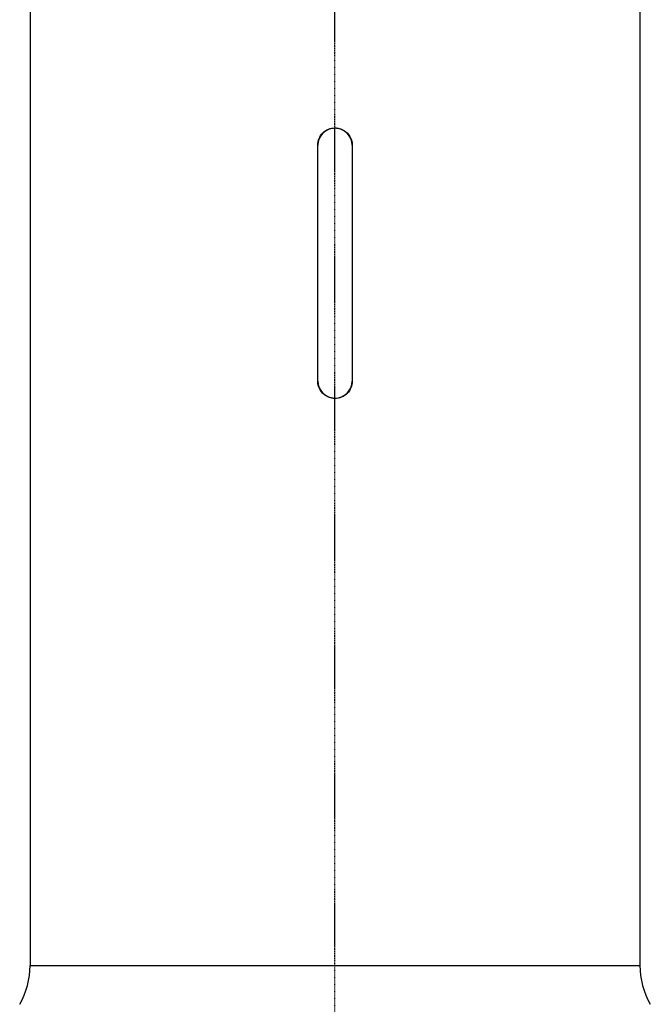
# Model space of a CAD drawing. Header units: millimetres. Extents: x 0 to 4378, y 0 to 2376.
# Tile 148 of 229: x 2217 to 2339, y 988 to 1179. Entities that reach past the tile are written whole.
import ezdxf

# ---------------------------------------------------------------- set-up
doc = ezdxf.new("R2010")
doc.units = ezdxf.units.MM
doc.header["$LTSCALE"] = 0.2
doc.linetypes.add('CENTER2', pattern=[1.125, 0.75, -0.125, 0.125, -0.125])
doc.layers.add('02_Center Line', color=1, linetype='CENTER2')

# ---------------------------------------------------------------- blocks, each defined once
blk = doc.blocks.new('A$C56001a60')
for p, q in [((-59, 534.5), (-59, 336.2)), ((59, 534.5), (59, 336.2)), ((-3.35, 449.2), (-3.35, 494.8)), ((-3.3, 449.2), (-3.3, 494.8)), ((3.3, 494.8), (3.3, 449.2)), ((3.35, 494.8), (3.35, 449.2)), ((-59, 336.2), (59, 336.2))]:
    blk.add_line(p, q)
for centre, radius, start, end in [((0, 494.8), 3.3, 0, 180), ((0, 449.2), 3.3, 180, 0), ((-74, 336.2), 15, 330, 0), ((74, 336.2), 15, 180, 210)]:
    blk.add_arc(centre, radius, start, end)
for points, knots in [([(-3.35, 494.8), (-3.35, 495.22), (-3.27, 495.67), (-2.92, 496.49), (-2.67, 496.87), (-2.07, 497.47), (-1.69, 497.72), (-0.87, 498.07), (-0.42, 498.15), (0, 498.15), (0.04, 498.15), (0.08, 498.15), (0.17, 498.15), (0.23, 498.14), (0.35, 498.13), (0.42, 498.12), (0.68, 498.09), (0.86, 498.04), (1.36, 497.88), (1.66, 497.73), (2.27, 497.3), (2.57, 496.99), (3.02, 496.31), (3.18, 495.93), (3.3, 495.4), (3.32, 495.25), (3.34, 495.04), (3.35, 494.98), (3.35, 494.88), (3.35, 494.84), (3.35, 494.8), (3.35, 494.8), (3.35, 494.8)], [-1.009753, -1.009753, -1.009753, -1.009753, -0.883534, -0.883534, -0.757315, -0.757315, -0.631096, -0.631096, -0.504877, -0.504877, -0.504877, -0.493135, -0.493135, -0.476165, -0.476165, -0.456085, -0.456085, -0.398596, -0.398596, -0.29921, -0.29921, -0.172917, -0.172917, -0.052489, -0.052489, -0.007467, -0.007467, 0.009994, 0.009994, 0.021822, 0.021822, 0.022371, 0.022371, 0.022371, 0.022371]), ([(3.35, 449.2), (3.35, 448.78), (3.27, 448.33), (2.92, 447.51), (2.67, 447.13), (2.07, 446.53), (1.69, 446.28), (0.87, 445.93), (0.42, 445.85), (0, 445.85), (-0.04, 445.85), (-0.08, 445.85), (-0.17, 445.85), (-0.23, 445.86), (-0.35, 445.87), (-0.42, 445.88), (-0.68, 445.91), (-0.86, 445.96), (-1.36, 446.12), (-1.66, 446.27), (-2.27, 446.7), (-2.57, 447.01), (-3.02, 447.69), (-3.18, 448.07), (-3.3, 448.6), (-3.32, 448.75), (-3.34, 448.96), (-3.35, 449.02), (-3.35, 449.12), (-3.35, 449.16), (-3.35, 449.2), (-3.35, 449.2), (-3.35, 449.2)], [0, 0, 0, 0, 0.126219, 0.126219, 0.252438, 0.252438, 0.378658, 0.378658, 0.504877, 0.504877, 0.504877, 0.516618, 0.516618, 0.533589, 0.533589, 0.553669, 0.553669, 0.611157, 0.611157, 0.710543, 0.710543, 0.836837, 0.836837, 0.957264, 0.957264, 1.002286, 1.002286, 1.019747, 1.019747, 1.031575, 1.031575, 1.032124, 1.032124, 1.032124, 1.032124])]:
    blk.add_open_spline(points, degree=3, knots=knots)
at = {"layer": '02_Center Line'}
blk.add_line((0, -10), (0, 1155), dxfattribs=at)

msp = doc.modelspace()

# ---------------------------------------------------------------- block references
msp.add_blockref('A$C56001a60', (2278.432, 659.684))

doc.saveas('drawing.dxf')
